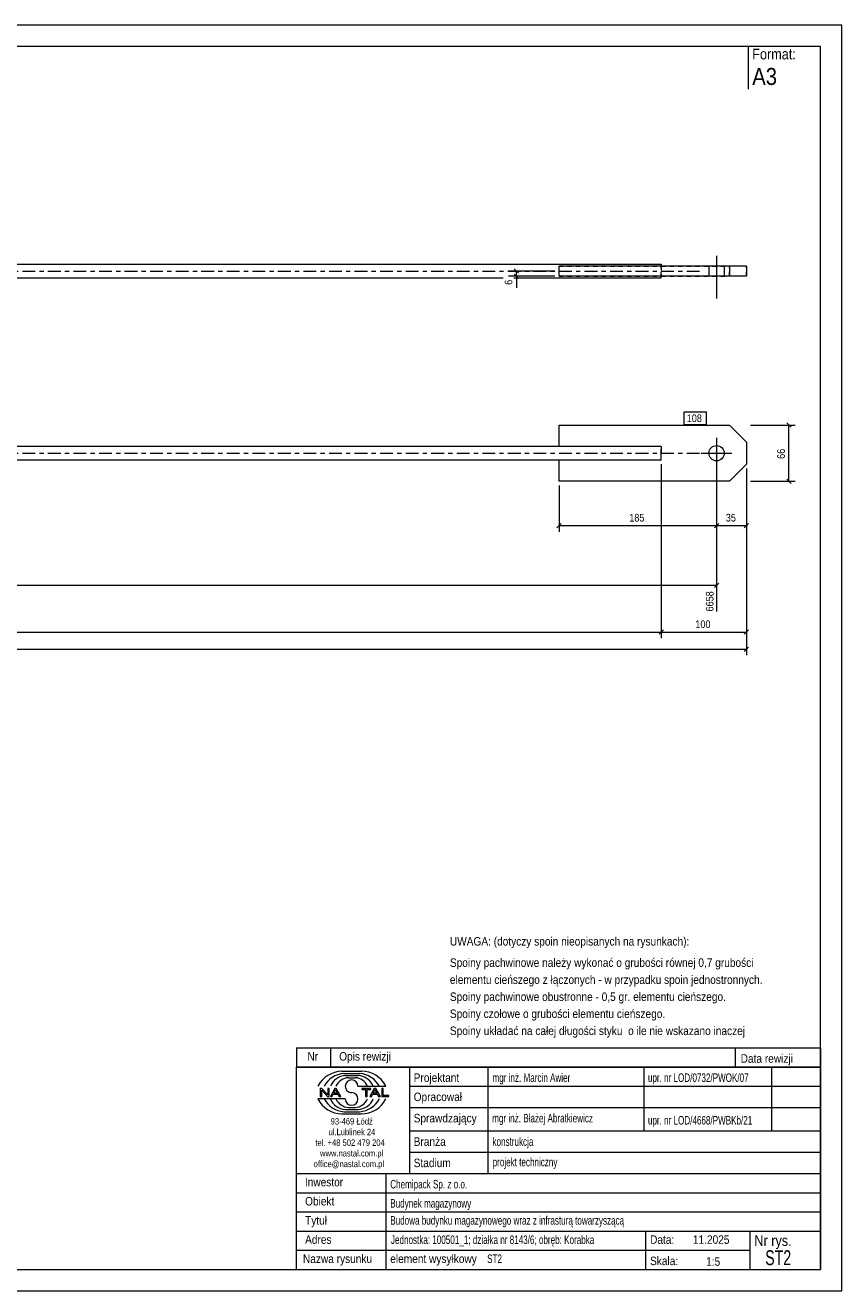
# Model space of a CAD drawing. Header units: millimetres. Extents: x 0 to 420, y 0 to 297.
# Tile 2 of 2: x 228 to 420, y 0 to 297. Entities that reach past the tile are written whole.
import ezdxf

# ---------------------------------------------------------------- set-up
doc = ezdxf.new("R2010")
doc.units = ezdxf.units.MM
for name, pattern in [('XKITLINE00', [0]), ('XKITLINE01', [4, 1, -1, 1, -1]), ('XKITLINE03', [6, 3, -1, 1, -1])]:
    doc.linetypes.add(name, pattern=pattern)
for name, color, linetype, lineweight in [('Arkusz rysunku', 3, 'Continuous', 0), ('Element', 2, 'Continuous', 0), ('Inny typ obiektu', 7, 'Continuous', 0), ('Wymiar', 4, 'Continuous', 0), ('Znak elementu', 2, 'Continuous', 0), ('Śruba', 3, 'Continuous', 0)]:
    doc.layers.add(name, color=color, linetype=linetype, lineweight=lineweight)
doc.styles.add('ARIAL', font='ARIAL.TTF')

msp = doc.modelspace()

# ---------------------------------------------------------------- linework, layer by layer
at = {"layer": 'Arkusz rysunku', "linetype": 'XKITLINE00', "lineweight": 0}
for p, q in [((420, 297), (0, 297)), ((420, 297), (415, 297)), ((420, 0), (420, 297)), ((415, 292), (5, 292)), ((415, 5), (415, 292)), ((5, 5), (415, 5)), ((0, 0), (420, 0))]:
    msp.add_line(p, q, dxfattribs=at)
at = {"layer": 'Element', "linetype": 'XKITLINE00', "lineweight": 0}
for p, q in [((209.62, 240.9), (377.62, 240.9)), ((377.62, 240.9), (377.62, 240.5)), ((209.62, 237.7), (340.5, 237.7)), ((343.02, 237.7), (377.62, 237.7)), ((397.62, 240.5), (353.62, 240.5)), ((353.62, 238.1), (353.62, 240.5)), ((397.62, 238.1), (353.62, 238.1)), ((377.62, 237.91), (377.62, 238.1)), ((377.62, 237.7), (377.62, 237.91)), ((393.62, 240.5), (393.62, 238.1)), ((397.62, 240.5), (397.62, 238.1)), ((353.62, 198.17), (353.62, 203.17)), ((353.62, 203.17), (393.62, 203.17)), ((397.62, 199.17), (393.62, 203.17)), ((397.62, 199.17), (397.62, 193.97)), ((353.62, 198.17), (209.62, 198.17)), ((377.62, 198.17), (353.62, 198.17)), ((377.62, 198.17), (377.62, 197.55)), ((377.62, 197.37), (377.62, 197.55)), ((377.62, 195.77), (377.62, 197.37)), ((353.62, 194.97), (209.62, 194.97)), ((353.62, 189.97), (353.62, 194.97)), ((377.62, 194.97), (353.62, 194.97)), ((377.62, 195.58), (377.62, 195.77)), ((377.62, 194.97), (377.62, 195.58)), ((397.62, 193.97), (393.62, 189.97)), ((393.62, 189.97), (353.62, 189.97))]:
    msp.add_line(p, q, dxfattribs=at)
at = {"layer": 'Element', "linetype": 'XKITLINE01', "lineweight": 0}
for p, q in [((377.62, 238.1), (377.62, 240.69)), ((353.62, 240.5), (393.62, 240.5)), ((353.62, 238.1), (393.62, 238.1)), ((377.62, 240.5), (377.62, 238.1)), ((377.62, 238.1), (377.62, 240.5)), ((393.62, 238.1), (393.62, 240.5)), ((397.62, 238.1), (397.62, 240.5)), ((377.62, 198.17), (353.62, 198.17)), ((377.62, 198.17), (377.62, 197.55)), ((377.62, 197.55), (377.62, 195.58)), ((377.62, 194.97), (353.62, 194.97)), ((377.62, 194.97), (377.62, 195.77))]:
    msp.add_line(p, q, dxfattribs=at)
at = {"layer": 'Element', "linetype": 'XKITLINE03', "lineweight": 0}
for p, q in [((209.62, 239.3), (387.62, 239.3)), ((209.62, 196.57), (387.62, 196.57))]:
    msp.add_line(p, q, dxfattribs=at)
at = {"layer": 'Inny typ obiektu', "linetype": 'XKITLINE00', "lineweight": 0}
for p, q in [((398, 292), (398, 282)), ((292, 57), (292, 52.5)), ((292, 57), (415, 57)), ((300, 57), (300, 52.5)), ((395, 57), (395, 52.5)), ((415, 57), (415, 52.5)), ((415, 52.5), (292, 52.5)), ((292, 5), (292, 52.5)), ((292, 52.5), (415, 52.5)), ((302.62, 51.49), (307.23, 51.5)), ((303.07, 50.99), (306.86, 51)), ((303.46, 50.49), (306.45, 50.49)), ((318.5, 52.5), (318.5, 27.5)), ((337, 27.5), (337, 52.5)), ((373.5, 52.5), (373.5, 37.5)), ((403.5, 52.5), (403.5, 37.5)), ((415, 52.5), (415, 5)), ((304.2, 49.98), (305.73, 49.99)), ((306.42, 47.99), (312.98, 47.99)), ((318.5, 48), (415, 48)), ((303.43, 45.01), (297, 45.01)), ((297.93, 47.44), (297.57, 47.44)), ((297.57, 47.44), (297.57, 45.56)), ((297.57, 45.56), (297.9, 45.56)), ((297.9, 47.04), (299.29, 45.56)), ((297.9, 45.56), (297.9, 47.04)), ((299.31, 45.96), (297.93, 47.44)), ((299.29, 45.56), (299.65, 45.56)), ((299.65, 47.44), (299.31, 47.44)), ((299.31, 47.44), (299.31, 45.96)), ((299.65, 45.56), (299.65, 47.44)), ((300.96, 47.44), (299.94, 45.56)), ((299.94, 45.56), (300.31, 45.56)), ((300.31, 45.56), (300.61, 46.13)), ((300.61, 46.13), (301.71, 46.13)), ((300.71, 46.33), (301.14, 47.24)), ((301.6, 46.33), (300.71, 46.33)), ((301.33, 47.44), (300.96, 47.44)), ((301.14, 47.24), (301.6, 46.33)), ((302.41, 45.56), (301.33, 47.44)), ((301.71, 46.13), (302.02, 45.56)), ((302.02, 45.56), (302.41, 45.56)), ((309.43, 47.44), (307.34, 47.44)), ((307.34, 47.44), (307.34, 47.22)), ((307.34, 47.22), (308.21, 47.22)), ((308.21, 47.22), (308.21, 45.56)), ((308.21, 45.56), (308.56, 45.56)), ((308.56, 45.56), (308.56, 47.22)), ((308.56, 47.22), (309.43, 47.22)), ((310.21, 47.44), (309.2, 45.56)), ((309.2, 45.56), (309.57, 45.56)), ((309.43, 47.22), (309.43, 47.44)), ((309.57, 45.56), (309.86, 46.13)), ((309.86, 46.13), (310.96, 46.13)), ((309.96, 46.33), (310.39, 47.24)), ((310.86, 46.33), (309.96, 46.33)), ((310.59, 47.44), (310.21, 47.44)), ((310.4, 47.24), (310.39, 47.24)), ((310.4, 47.24), (310.86, 46.33)), ((311.67, 45.56), (310.59, 47.44)), ((310.96, 46.13), (311.27, 45.56)), ((311.27, 45.56), (311.67, 45.56)), ((312.36, 47.44), (312.01, 47.44)), ((312.01, 47.44), (312.01, 45.56)), ((312.01, 45.56), (313.66, 45.56)), ((312.36, 45.78), (312.36, 47.44)), ((313.66, 45.78), (312.36, 45.78)), ((313.66, 45.56), (313.66, 45.78)), ((303.07, 42.01), (306.86, 42)), ((303.46, 42.51), (306.45, 42.51)), ((304.2, 43.02), (305.73, 43.01)), ((318.5, 43), (415, 43)), ((302.62, 41.51), (307.23, 41.5)), ((318.5, 37.5), (415, 37.5)), ((318.5, 32.5), (415, 32.5)), ((292, 27.5), (415, 27.5)), ((313, 5), (313, 27.5)), ((292, 23), (415, 23)), ((292, 18.5), (415, 18.5)), ((292, 14), (415, 14)), ((374, 5), (374, 14)), ((398.5, 5), (398.5, 14)), ((292, 9.5), (398.5, 9.5)), ((292, 5), (415, 5))]:
    msp.add_line(p, q, dxfattribs=at)
for centre, radius, start, end in [((302.72, 45.08), 6.42, 90.8317, 153.0136), ((303.67, 45), 6.02, 95.7347, 150.2266), ((306.22, 46.41), 4.08, 22.7023, 86.7527), ((306.24, 44.98), 6.04, 29.8256, 84.1252), ((307.25, 45.07), 6.43, 27.0191, 90.199), ((303.7, 46.42), 4.07, 93.3428, 157.3393), ((304.33, 46.6), 3.38, 92.229, 155.8008), ((304.92, 47.99), 1.49, 0.0741, 179.9259), ((304.92, 47.99), 1.49, 179.9259, 270), ((305.59, 46.6), 3.39, 24.2351, 87.5913), ((302.72, 47.92), 6.42, 206.9864, 269.1683), ((303.67, 48), 6.02, 209.7734, 264.2653), ((303.7, 46.58), 4.07, 202.6607, 266.6572), ((304.33, 46.4), 3.38, 204.1992, 267.771), ((304.92, 45.01), 1.49, 180.0741, 359.9259), ((304.92, 45), 1.49, 0.0741, 90), ((305.59, 46.4), 3.39, 272.4087, 335.7649), ((306.22, 46.59), 4.08, 273.2473, 337.2977), ((306.24, 48.02), 6.04, 275.8748, 330.1744), ((307.25, 47.93), 6.43, 269.801, 332.9809)]:
    msp.add_arc(centre, radius, start, end, dxfattribs=at)
at = {"layer": 'Wymiar', "linetype": 'XKITLINE00', "lineweight": 0}
for p, q in [((352.62, 239.3), (341.76, 239.3)), ((352.62, 238.1), (341.76, 238.1)), ((343.11, 239.81), (344.13, 238.79)), ((343.11, 238.61), (344.13, 237.59)), ((343.62, 238.1), (343.62, 239.3)), ((343.62, 238.1), (343.62, 235.41)), ((343.62, 238.1), (343.62, 235.41)), ((398.62, 203.17), (409.06, 203.17)), ((407.11, 203.68), (408.13, 202.66)), ((407.62, 189.97), (407.62, 203.17)), ((377.62, 193.97), (377.62, 153.13)), ((377.62, 193.97), (377.62, 153.13)), ((390.62, 195.57), (390.62, 159.41)), ((390.62, 195.57), (390.62, 178.13)), ((390.62, 195.57), (390.62, 178.13)), ((397.62, 192.97), (397.62, 149.13)), ((397.62, 192.97), (397.62, 153.13)), ((397.62, 192.97), (397.62, 178.13)), ((407.11, 190.48), (408.13, 189.46)), ((353.62, 188.97), (353.62, 178.13)), ((398.62, 189.97), (409.06, 189.97)), ((354.13, 180.08), (353.11, 179.06)), ((353.62, 179.57), (390.62, 179.57)), ((391.13, 180.08), (390.11, 179.06)), ((391.13, 180.08), (390.11, 179.06)), ((390.62, 179.57), (397.62, 179.57)), ((398.13, 180.08), (397.11, 179.06)), ((40.62, 165.57), (390.62, 165.57)), ((391.13, 166.08), (390.11, 165.06)), ((40.62, 154.57), (377.62, 154.57)), ((378.13, 155.08), (377.11, 154.06)), ((378.13, 155.08), (377.11, 154.06)), ((377.62, 154.57), (397.62, 154.57)), ((398.13, 155.08), (397.11, 154.06)), ((20.62, 150.57), (397.62, 150.57)), ((398.13, 151.08), (397.11, 150.06))]:
    msp.add_line(p, q, dxfattribs=at)
at = {"layer": 'Znak elementu', "linetype": 'XKITLINE00', "lineweight": 0}
for p, q in [((383.01, 206.27), (388.22, 206.27)), ((383.01, 203.27), (383.01, 206.27)), ((388.22, 203.27), (388.22, 206.27)), ((383.01, 203.27), (388.22, 203.27))]:
    msp.add_line(p, q, dxfattribs=at)
at = {"layer": 'Śruba', "linetype": 'XKITLINE00', "lineweight": 0}
for p, q in [((390.62, 242.9), (390.62, 232.9)), ((388.82, 240.5), (388.82, 238.1)), ((392.42, 240.5), (392.42, 238.1)), ((390.62, 200.17), (390.62, 192.97)), ((387.02, 196.57), (394.22, 196.57))]:
    msp.add_line(p, q, dxfattribs=at)
msp.add_circle((390.62, 196.57), 1.8, dxfattribs=at)

# ---------------------------------------------------------------- texts
at = {"layer": 'Inny typ obiektu', "style": 'ARIAL'}
for s, height, width, p in [('Format:', 2.5, 0.85, (399, 289)), ('A3', 4, 0.85, (399, 283)), ('UWAGA: (dotyczy spoin nieopisanych na rysunkach):', 2, 0.85, (328, 81)), ('Spoiny pachwinowe należy wykonać o grubości równej 0,7 grubości', 2, 0.85, (328, 76)), ('elementu cieńszego z łączonych - w przypadku spoin jednostronnych.', 2, 0.85, (328, 72)), ('Spoiny pachwinowe obustronne - 0,5 gr. elementu cieńszego.', 2, 0.85, (328, 68)), ('Spoiny czołowe o grubości elementu cieńszego.', 2, 0.85, (328, 64)), ('Spoiny układać na całej długości styku  o ile nie wskazano inaczej', 2, 0.85, (328, 60)), ('Nr', 2, 0.85, (294.54, 54)), ('Opis rewizji', 2, 0.85, (302, 54)), ('Data rewizji', 2, 0.85, (396.28, 53.5)), ('Projektant', 2, 0.85, (319.5, 49)), ('mgr inż. Marcin Awier', 2, 0.68, (338, 49)), ('upr. nr LOD/0732/PWOK/07', 2, 0.68, (374.5, 49)), ('Opracował', 2, 0.85, (319.5, 44.5)), ('Sprawdzający', 2, 0.85, (319.5, 39.5)), ('mgr inż. Błażej Abratkiewicz', 2, 0.68, (337.94, 39.5)), ('93-469 Łódź', 1.5, 0.85, (300, 39)), ('upr. nr LOD/4668/PWBKb/21', 2, 0.68, (374.5, 39)), ('ul.Lublinek 24', 1.5, 0.85, (299.5, 36.5)), ('Branża', 2, 0.85, (319.5, 34)), ('konstrukcja', 2, 0.68, (338, 34)), ('tel. +48 502 479 204', 1.5, 0.85, (296.41, 34)), ('www.nastal.com.pl', 1.5, 0.85, (297.5, 31.5)), ('office@nastal.com.pl', 1.5, 0.85, (296, 29)), ('Stadium', 2, 0.85, (319.5, 29)), ('projekt techniczny', 2, 0.68, (338.04, 29.19)), ('Inwestor', 2, 0.85, (293.96, 24.5)), ('Chemipack Sp. z o.o.', 2, 0.68, (314, 24)), ('Obiekt', 2, 0.85, (294, 20)), ('Budynek magazynowy', 2, 0.68, (314, 19.5)), ('Tytuł', 2, 0.85, (294, 15.5)), ('Budowa budynku magazynowego wraz z infrasturą towarzyszącą', 2, 0.68, (314, 15.5)), ('Adres', 2, 0.85, (294, 11)), ('Jednostka: 100501_1; działka nr 8143/6; obręb: Korabka', 2, 0.68, (314.16, 10.96)), ('Data:', 2, 0.85, (375, 11)), ('11.2025', 2, 0.85, (385.06, 11)), ('Nr rys.', 2.5, 0.85, (399.5, 10.5)), ('ST2', 3.5, 0.68, (402.04, 6)), ('Nazwa rysunku', 2, 0.85, (293.5, 6.5)), ('element wysyłkowy', 2, 0.85, (314, 6.5)), ('ST2', 2, 0.68, (336.75, 6.5)), ('Skala:', 2, 0.85, (375, 6)), ('1:5', 2, 0.85, (388.16, 5.85))]:
    msp.add_text(s, height=height, dxfattribs=dict(at, width=width)).set_placement(p)
at = {"layer": 'Wymiar', "style": 'ARIAL', "width": 0.85}
for s, p in [('6', (342.66, 236.09)), ('66', (406.66, 195.23)), ('6658', (389.9, 159.41))]:
    msp.add_text(s, height=1.8, rotation=90.0002, dxfattribs=at).set_placement(p)
for s, p in [('185', (370.12, 180.53)), ('35', (392.78, 180.53)), ('100', (385.62, 155.53))]:
    msp.add_text(s, height=1.8, dxfattribs=at).set_placement(p)
at = {"layer": 'Znak elementu', "style": 'ARIAL', "width": 0.85}
msp.add_text('108', height=1.8, dxfattribs=at).set_placement((383.61, 203.87))

doc.saveas('drawing.dxf')
